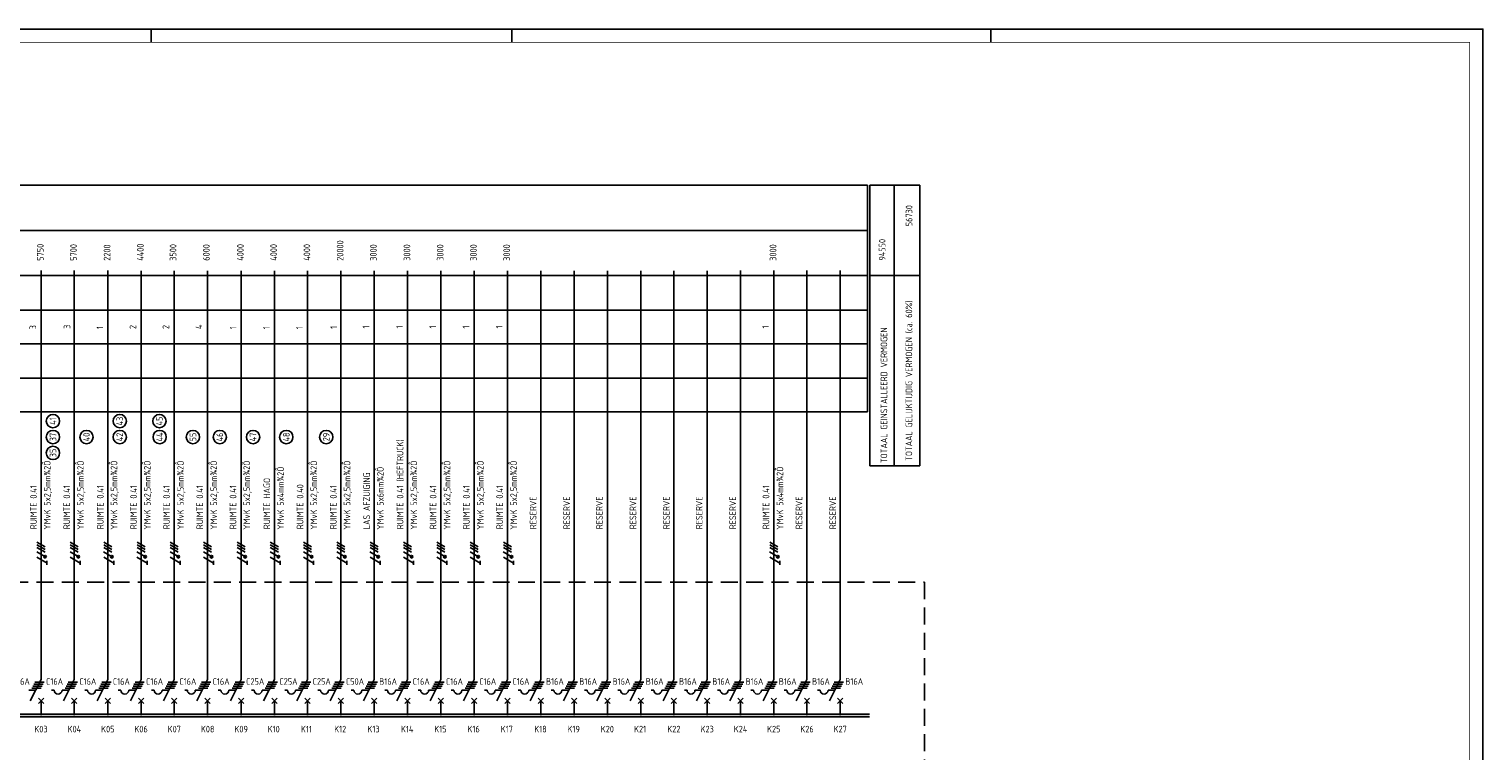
# Model space of a CAD drawing. Header units: millimetres. Extents: x 0 to 841, y 0 to 594.
# Tile 3 of 3: x 295 to 841, y 322 to 594. Entities that reach past the tile are written whole.
import ezdxf
from ezdxf.enums import TextEntityAlignment as Align

# ---------------------------------------------------------------- set-up
doc = ezdxf.new("R2010")
doc.units = ezdxf.units.MM
doc.linetypes.add('HIDDEN', pattern=[9.525, 6.35, -3.175])
for name, color, linetype in [('1', 7, 'CONTINUOUS'), ('40', 1, 'CONTINUOUS'), ('70', 1, 'CONTINUOUS'), ('71', 2, 'CONTINUOUS'), ('73', 4, 'CONTINUOUS'), ('EL$2B---_KADER', 4, 'CONTINUOUS'), ('LIJN018', 210, 'CONTINUOUS'), ('LIJN025', 10, 'CONTINUOUS'), ('LIJN035', 50, 'CONTINUOUS'), ('LIJN050', 90, 'CONTINUOUS'), ('TEKST25', 10, 'CONTINUOUS'), ('TEKST35', 50, 'CONTINUOUS'), ('TEKST50', 90, 'CONTINUOUS')]:
    doc.layers.add(name, color=color, linetype=linetype)
doc.styles.add('5_0', font='iso.shx')
doc.styles.add('ISO', font='ISO.SHX')
doc.styles.add('NEN', font='iso.shx')
doc.styles.add('ROMAND', font='romand')

# ---------------------------------------------------------------- blocks, each defined once
blk = doc.blocks.new('A1')
at = {"layer": 'LIJN025'}
for p, q in [((340.5, 589), (340.5, 594)), ((476, 589), (476, 594)), ((656, 589), (656, 594))]:
    blk.add_line(p, q, dxfattribs=at)
blk.add_lwpolyline([(0, 0), (0, 594), (841, 594), (841, 0)], close=True, dxfattribs=at)
at = {"layer": 'LIJN050', "const_width": 0.2}
blk.add_lwpolyline([(836, 5), (836, 589), (25, 589), (25, 5)], close=True, dxfattribs=at)
at = {"layer": 'TEKST25', "style": 'ROMAND', "width": 2.899115}
blk.add_attdef('STATUS', text='', height=2.5, dxfattribs=at).set_placement((795, 71.5), (834, 71.5), align=Align.FIT)
at = {"layer": 'TEKST25', "style": 'ISO'}
for tag, p in [('E', (796.25, 66)), ('NAAM-E', (807.75, 66)), ('DATUM-E', (826, 66)), ('D', (796.25, 61)), ('NAAM-D', (807.75, 61)), ('DATUM-D', (826, 61)), ('C', (796.25, 56)), ('NAAM-C', (807.75, 56)), ('DATUM-C', (826, 56)), ('B', (796.25, 51)), ('NAAM-B', (807.75, 51)), ('DATUM-B', (826, 51)), ('A', (796.25, 46)), ('NAAM-A', (807.75, 46)), ('DATUM-A', (826, 46))]:
    blk.add_attdef(tag, text='', height=2.5, dxfattribs=at).set_placement(p, align=Align.CENTER)
for tag, p in [('DATUM', (673.75, 36.25)), ('SCHAAL', (709, 36.25)), ('GETEKEND', (739.25, 36.25)), ('GECONTOL.', (774, 36.25)), ('FORMAAT', (804.25, 28.25))]:
    blk.add_attdef(tag, p, '', height=2.5, dxfattribs=at)
at = {"layer": 'TEKST35', "style": 'ISO'}
for tag, p in [('PROJECT', (675.5, 72.5)), ('PLAATS', (675.5, 63.5)), ('INSTALLATIE-REGEL1', (675.5, 52.5)), ('INSTALLATIE-REGEL2', (675.5, 43.5))]:
    blk.add_attdef(tag, p, '', height=4, dxfattribs=at)
blk.add_attdef('PROJ.NR.', text='', height=4, dxfattribs=at).set_placement((822, 23), align=Align.CENTER)
at = {"layer": 'TEKST50', "style": 'ISO'}
blk.add_attdef('FILE-NAAM', text='', height=5, dxfattribs=at).set_placement((814.5, 7.5), align=Align.CENTER)
blk = doc.blocks.new('TTOTVERM')
at = {"layer": '40', "style": 'NEN'}
for s, p in [('TOTAAL GELIJKTIJDIG VERMOGEN (ca. 60%)', (15.91, -76.18)), ('TOTAAL GEINSTALLEERD VERMOGEN', (6.52, -81.68))]:
    blk.add_text(s, height=2.5, rotation=90, dxfattribs=at).set_placement(p, align=Align.CENTER)

msp = doc.modelspace()

# ---------------------------------------------------------------- linework, layer by layer
at = {"layer": '1', "color": 1}
for p, q in [((300.56, 399.27), (297.53, 401.02)), ((300.56, 398.27), (297.53, 400.02)), ((300.56, 397.27), (297.53, 399.02)), ((313.06, 399.27), (310.03, 401.02)), ((313.06, 398.27), (310.03, 400.02)), ((313.06, 397.27), (310.03, 399.02)), ((325.66, 399.27), (322.63, 401.02)), ((325.66, 398.27), (322.63, 400.02)), ((325.66, 397.27), (322.63, 399.02)), ((338.16, 399.27), (335.13, 401.02)), ((338.16, 398.27), (335.13, 400.02)), ((338.16, 397.27), (335.13, 399.02)), ((350.66, 399.27), (347.63, 401.02)), ((350.66, 398.27), (347.63, 400.02)), ((350.66, 397.27), (347.63, 399.02)), ((363.16, 399.27), (360.13, 401.02)), ((363.16, 398.27), (360.13, 400.02)), ((363.16, 397.27), (360.13, 399.02)), ((375.76, 399.27), (372.73, 401.02)), ((375.76, 398.27), (372.73, 400.02)), ((375.76, 397.27), (372.73, 399.02)), ((388.26, 399.27), (385.23, 401.02)), ((388.26, 398.27), (385.23, 400.02)), ((388.26, 397.27), (385.23, 399.02)), ((400.76, 399.27), (397.73, 401.02)), ((400.76, 398.27), (397.73, 400.02)), ((400.76, 397.27), (397.73, 399.02)), ((413.26, 399.27), (410.23, 401.02)), ((413.26, 398.27), (410.23, 400.02)), ((413.26, 397.27), (410.23, 399.02)), ((425.76, 399.27), (422.73, 401.02)), ((425.76, 398.27), (422.73, 400.02)), ((425.76, 397.27), (422.73, 399.02)), ((438.36, 399.27), (435.33, 401.02)), ((438.36, 398.27), (435.33, 400.02)), ((438.36, 397.27), (435.33, 399.02)), ((450.86, 399.27), (447.83, 401.02)), ((450.86, 398.27), (447.83, 400.02)), ((450.86, 397.27), (447.83, 399.02)), ((463.36, 399.27), (460.33, 401.02)), ((463.36, 398.27), (460.33, 400.02)), ((463.36, 397.27), (460.33, 399.02)), ((475.86, 399.27), (472.83, 401.02)), ((475.86, 398.27), (472.83, 400.02)), ((475.86, 397.27), (472.83, 399.02)), ((575.96, 399.27), (572.93, 401.02)), ((575.96, 398.27), (572.93, 400.02)), ((575.96, 397.27), (572.93, 399.02)), ((300.48, 395.55), (297.5, 397.28)), ((301.31, 393.11), (297.52, 395.3)), ((312.98, 395.55), (310, 397.28)), ((313.81, 393.11), (310.02, 395.3)), ((325.58, 395.55), (322.6, 397.28)), ((326.41, 393.11), (322.62, 395.3)), ((338.08, 395.55), (335.1, 397.28)), ((338.91, 393.11), (335.12, 395.3)), ((350.58, 395.55), (347.6, 397.28)), ((351.41, 393.11), (347.62, 395.3)), ((363.08, 395.55), (360.1, 397.28)), ((363.91, 393.11), (360.12, 395.3)), ((375.68, 395.55), (372.7, 397.28)), ((376.51, 393.11), (372.72, 395.3)), ((388.18, 395.55), (385.2, 397.28)), ((389.01, 393.11), (385.22, 395.3)), ((400.68, 395.55), (397.7, 397.28)), ((401.51, 393.11), (397.72, 395.3)), ((413.18, 395.55), (410.2, 397.28)), ((414.01, 393.11), (410.22, 395.3)), ((425.68, 395.55), (422.7, 397.28)), ((426.51, 393.11), (422.72, 395.3)), ((438.28, 395.55), (435.3, 397.28)), ((439.11, 393.11), (435.32, 395.3)), ((450.78, 395.55), (447.8, 397.28)), ((451.61, 393.11), (447.82, 395.3)), ((463.28, 395.55), (460.3, 397.28)), ((464.11, 393.11), (460.32, 395.3)), ((475.78, 395.55), (472.8, 397.28)), ((476.61, 393.11), (472.82, 395.3)), ((575.88, 395.55), (572.9, 397.28)), ((576.71, 393.11), (572.92, 395.3))]:
    msp.add_line(p, q, dxfattribs=at)
at = {"layer": '1', "color": 2}
for p, q in [((294.45, 345.31), (297.03, 345.31)), ((295.03, 341.31), (299.05, 349.35)), ((302.95, 345.31), (303.95, 345.31)), ((306.95, 345.31), (309.53, 345.31)), ((307.53, 341.31), (311.55, 349.35)), ((315.55, 345.31), (316.55, 345.31)), ((319.55, 345.31), (322.13, 345.31)), ((320.13, 341.31), (324.15, 349.35)), ((328.05, 345.31), (329.05, 345.31)), ((332.05, 345.31), (334.63, 345.31)), ((332.63, 341.31), (336.65, 349.35)), ((340.55, 345.31), (341.55, 345.31)), ((344.55, 345.31), (347.13, 345.31)), ((345.13, 341.31), (349.15, 349.35)), ((353.05, 345.31), (354.05, 345.31)), ((357.05, 345.31), (359.63, 345.31)), ((357.63, 341.31), (361.65, 349.35)), ((365.65, 345.31), (366.65, 345.31)), ((369.65, 345.31), (372.23, 345.31)), ((370.23, 341.31), (374.25, 349.35)), ((378.15, 345.31), (379.15, 345.31)), ((382.15, 345.31), (384.73, 345.31)), ((382.73, 341.31), (386.75, 349.35)), ((390.65, 345.31), (391.65, 345.31)), ((394.65, 345.31), (397.23, 345.31)), ((395.23, 341.31), (399.25, 349.35)), ((403.15, 345.31), (404.15, 345.31)), ((407.15, 345.31), (409.73, 345.31)), ((407.73, 341.31), (411.75, 349.35)), ((415.65, 345.31), (416.65, 345.31)), ((419.65, 345.31), (422.23, 345.31)), ((420.23, 341.31), (424.25, 349.35)), ((428.25, 345.31), (429.25, 345.31)), ((432.25, 345.31), (434.83, 345.31)), ((432.83, 341.31), (436.85, 349.35)), ((440.75, 345.31), (441.75, 345.31)), ((444.75, 345.31), (447.33, 345.31)), ((445.33, 341.31), (449.35, 349.35)), ((453.25, 345.31), (454.25, 345.31)), ((457.25, 345.31), (459.83, 345.31)), ((457.83, 341.31), (461.85, 349.35)), ((465.75, 345.31), (466.75, 345.31)), ((469.75, 345.31), (472.33, 345.31)), ((470.33, 341.31), (474.35, 349.35)), ((478.35, 345.31), (479.35, 345.31)), ((482.35, 345.31), (484.93, 345.31)), ((482.93, 341.31), (486.95, 349.35)), ((490.85, 345.31), (491.85, 345.31)), ((494.85, 345.31), (497.43, 345.31)), ((495.43, 341.31), (499.45, 349.35)), ((503.35, 345.31), (504.35, 345.31)), ((507.35, 345.31), (509.93, 345.31)), ((507.93, 341.31), (511.95, 349.35)), ((515.85, 345.31), (516.85, 345.31)), ((519.85, 345.31), (522.43, 345.31)), ((520.43, 341.31), (524.45, 349.35)), ((528.35, 345.31), (529.35, 345.31)), ((532.35, 345.31), (534.93, 345.31)), ((532.93, 341.31), (536.95, 349.35)), ((540.85, 345.31), (541.85, 345.31)), ((544.85, 345.31), (547.43, 345.31)), ((545.43, 341.31), (549.45, 349.35)), ((553.35, 345.31), (554.35, 345.31)), ((557.35, 345.31), (559.93, 345.31)), ((557.93, 341.31), (561.95, 349.35)), ((565.85, 345.31), (566.85, 345.31)), ((569.85, 345.31), (572.43, 345.31)), ((570.43, 341.31), (574.45, 349.35)), ((578.35, 345.31), (579.35, 345.31)), ((582.35, 345.31), (584.93, 345.31)), ((582.93, 341.31), (586.95, 349.35)), ((590.85, 345.31), (591.85, 345.31)), ((594.85, 345.31), (597.43, 345.31)), ((595.43, 341.31), (599.45, 349.35))]:
    msp.add_line(p, q, dxfattribs=at)
at = {"layer": '1', "color": 1}
for centre in [(300.56, 395.52), (313.06, 395.52), (325.66, 395.52), (338.16, 395.52), (350.66, 395.52), (363.16, 395.52), (375.76, 395.52), (388.26, 395.52), (400.76, 395.52), (413.26, 395.52), (425.76, 395.52), (438.36, 395.52), (450.86, 395.52), (463.36, 395.52), (475.86, 395.52), (575.96, 395.52)]:
    msp.add_circle(centre, 0.5, dxfattribs=at)
at = {"layer": '1', "color": 2}
for centre in [(305.45, 345.31), (318.05, 345.31), (330.55, 345.31), (343.05, 345.31), (355.55, 345.31), (368.15, 345.31), (380.65, 345.31), (393.15, 345.31), (405.65, 345.31), (418.15, 345.31), (430.75, 345.31), (443.25, 345.31), (455.75, 345.31), (468.25, 345.31), (480.85, 345.31), (493.35, 345.31), (505.85, 345.31), (518.35, 345.31), (530.85, 345.31), (543.35, 345.31), (555.85, 345.31), (568.35, 345.31), (580.85, 345.31), (593.35, 345.31)]:
    msp.add_arc(centre, 1.5, 180, 0, dxfattribs=at)
at = {"layer": '40'}
for centre in [(303.55, 446.53), (328.65, 446.53), (343.55, 446.53), (303.55, 440.53), (316.15, 440.53), (328.65, 440.53), (343.65, 440.53), (356.15, 440.53), (366.25, 440.53), (378.75, 440.53), (391.25, 440.53), (406.25, 440.53), (303.55, 434.53)]:
    msp.add_circle(centre, 2.5, dxfattribs=at)
at = {"layer": '70'}
for p, q in [((301.3, 392.4), (301.3, 393.95)), ((313.8, 392.4), (313.8, 393.95)), ((326.4, 392.4), (326.4, 393.95)), ((338.9, 392.4), (338.9, 393.95)), ((351.4, 392.4), (351.4, 393.95)), ((363.9, 392.4), (363.9, 393.95)), ((376.5, 392.4), (376.5, 393.95)), ((389, 392.4), (389, 393.95)), ((401.5, 392.4), (401.5, 393.95)), ((414, 392.4), (414, 393.95)), ((426.5, 392.4), (426.5, 393.95)), ((439.1, 392.4), (439.1, 393.95)), ((451.6, 392.4), (451.6, 393.95)), ((464.1, 392.4), (464.1, 393.95)), ((476.6, 392.4), (476.6, 393.95)), ((576.7, 392.4), (576.7, 393.95)), ((295.65, 346.06), (299.15, 346.06)), ((296.03, 346.81), (299.53, 346.81)), ((296.4, 347.56), (299.9, 347.56)), ((296.78, 348.31), (300.28, 348.31)), ((308.15, 346.06), (311.65, 346.06)), ((308.53, 346.81), (312.03, 346.81)), ((308.9, 347.56), (312.4, 347.56)), ((309.28, 348.31), (312.78, 348.31)), ((320.75, 346.06), (324.25, 346.06)), ((321.13, 346.81), (324.63, 346.81)), ((321.5, 347.56), (325, 347.56)), ((321.88, 348.31), (325.38, 348.31)), ((333.25, 346.06), (336.75, 346.06)), ((333.63, 346.81), (337.13, 346.81)), ((334, 347.56), (337.5, 347.56)), ((334.38, 348.31), (337.88, 348.31)), ((345.75, 346.06), (349.25, 346.06)), ((346.13, 346.81), (349.63, 346.81)), ((346.5, 347.56), (350, 347.56)), ((346.88, 348.31), (350.38, 348.31)), ((358.25, 346.06), (361.75, 346.06)), ((358.63, 346.81), (362.13, 346.81)), ((359, 347.56), (362.5, 347.56)), ((359.38, 348.31), (362.88, 348.31)), ((370.85, 346.06), (374.35, 346.06)), ((371.23, 346.81), (374.73, 346.81)), ((371.6, 347.56), (375.1, 347.56)), ((371.98, 348.31), (375.48, 348.31)), ((383.35, 346.06), (386.85, 346.06)), ((383.73, 346.81), (387.23, 346.81)), ((384.1, 347.56), (387.6, 347.56)), ((384.48, 348.31), (387.98, 348.31)), ((395.85, 346.06), (399.35, 346.06)), ((396.23, 346.81), (399.73, 346.81)), ((396.6, 347.56), (400.1, 347.56)), ((396.98, 348.31), (400.48, 348.31)), ((408.35, 346.06), (411.85, 346.06)), ((408.73, 346.81), (412.23, 346.81)), ((409.1, 347.56), (412.6, 347.56)), ((409.48, 348.31), (412.98, 348.31)), ((420.85, 346.06), (424.35, 346.06)), ((421.23, 346.81), (424.73, 346.81)), ((421.6, 347.56), (425.1, 347.56)), ((421.98, 348.31), (425.48, 348.31)), ((433.45, 346.06), (436.95, 346.06)), ((433.83, 346.81), (437.33, 346.81)), ((434.2, 347.56), (437.7, 347.56)), ((434.58, 348.31), (438.08, 348.31)), ((445.95, 346.06), (449.45, 346.06)), ((446.33, 346.81), (449.83, 346.81)), ((446.7, 347.56), (450.2, 347.56)), ((447.08, 348.31), (450.58, 348.31)), ((458.45, 346.06), (461.95, 346.06)), ((458.83, 346.81), (462.33, 346.81)), ((459.2, 347.56), (462.7, 347.56)), ((459.58, 348.31), (463.08, 348.31)), ((470.95, 346.06), (474.45, 346.06)), ((471.33, 346.81), (474.83, 346.81)), ((471.7, 347.56), (475.2, 347.56)), ((472.08, 348.31), (475.58, 348.31)), ((483.55, 346.06), (487.05, 346.06)), ((483.93, 346.81), (487.43, 346.81)), ((484.3, 347.56), (487.8, 347.56)), ((484.68, 348.31), (488.18, 348.31)), ((496.05, 346.06), (499.55, 346.06)), ((496.43, 346.81), (499.93, 346.81)), ((496.8, 347.56), (500.3, 347.56)), ((497.18, 348.31), (500.68, 348.31)), ((508.55, 346.06), (512.05, 346.06)), ((508.93, 346.81), (512.43, 346.81)), ((509.3, 347.56), (512.8, 347.56)), ((509.68, 348.31), (513.18, 348.31)), ((521.05, 346.06), (524.55, 346.06)), ((521.43, 346.81), (524.93, 346.81)), ((521.8, 347.56), (525.3, 347.56)), ((522.18, 348.31), (525.68, 348.31)), ((533.55, 346.06), (537.05, 346.06)), ((533.93, 346.81), (537.43, 346.81)), ((534.3, 347.56), (537.8, 347.56)), ((534.68, 348.31), (538.18, 348.31)), ((546.05, 346.06), (549.55, 346.06)), ((546.43, 346.81), (549.93, 346.81)), ((546.8, 347.56), (550.3, 347.56)), ((547.18, 348.31), (550.68, 348.31)), ((558.55, 346.06), (562.05, 346.06)), ((558.93, 346.81), (562.43, 346.81)), ((559.3, 347.56), (562.8, 347.56)), ((559.68, 348.31), (563.18, 348.31)), ((571.05, 346.06), (574.55, 346.06)), ((571.43, 346.81), (574.93, 346.81)), ((571.8, 347.56), (575.3, 347.56)), ((572.18, 348.31), (575.68, 348.31)), ((583.55, 346.06), (587.05, 346.06)), ((583.93, 346.81), (587.43, 346.81)), ((584.3, 347.56), (587.8, 347.56)), ((584.68, 348.31), (588.18, 348.31)), ((596.05, 346.06), (599.55, 346.06)), ((596.43, 346.81), (599.93, 346.81)), ((596.8, 347.56), (600.3, 347.56)), ((597.18, 348.31), (600.68, 348.31))]:
    msp.add_line(p, q, dxfattribs=at)
at = {"layer": '70', "const_width": 0.5}
for points in [[(300.56, 395.77, 1), (300.56, 395.27, 1)], [(313.06, 395.77, 1), (313.06, 395.27, 1)], [(325.66, 395.77, 1), (325.66, 395.27, 1)], [(338.16, 395.77, 1), (338.16, 395.27, 1)], [(350.66, 395.77, 1), (350.66, 395.27, 1)], [(363.16, 395.77, 1), (363.16, 395.27, 1)], [(375.76, 395.77, 1), (375.76, 395.27, 1)], [(388.26, 395.77, 1), (388.26, 395.27, 1)], [(400.76, 395.77, 1), (400.76, 395.27, 1)], [(413.26, 395.77, 1), (413.26, 395.27, 1)], [(425.76, 395.77, 1), (425.76, 395.27, 1)], [(438.36, 395.77, 1), (438.36, 395.27, 1)], [(450.86, 395.77, 1), (450.86, 395.27, 1)], [(463.36, 395.77, 1), (463.36, 395.27, 1)], [(475.86, 395.77, 1), (475.86, 395.27, 1)], [(575.96, 395.77, 1), (575.96, 395.27, 1)]]:
    msp.add_lwpolyline(points, format="xyb", close=True, dxfattribs=at)
at = {"layer": '71'}
for p, q in [((298.05, 340.31), (300.05, 342.31)), ((300.05, 340.31), (298.05, 342.31)), ((310.55, 340.31), (312.55, 342.31)), ((312.55, 340.31), (310.55, 342.31)), ((323.15, 340.31), (325.15, 342.31)), ((325.15, 340.31), (323.15, 342.31)), ((335.65, 340.31), (337.65, 342.31)), ((337.65, 340.31), (335.65, 342.31)), ((348.15, 340.31), (350.15, 342.31)), ((350.15, 340.31), (348.15, 342.31)), ((360.65, 340.31), (362.65, 342.31)), ((362.65, 340.31), (360.65, 342.31)), ((373.25, 340.31), (375.25, 342.31)), ((375.25, 340.31), (373.25, 342.31)), ((385.75, 340.31), (387.75, 342.31)), ((387.75, 340.31), (385.75, 342.31)), ((398.25, 340.31), (400.25, 342.31)), ((400.25, 340.31), (398.25, 342.31)), ((410.75, 340.31), (412.75, 342.31)), ((412.75, 340.31), (410.75, 342.31)), ((423.25, 340.31), (425.25, 342.31)), ((425.25, 340.31), (423.25, 342.31)), ((435.85, 340.31), (437.85, 342.31)), ((437.85, 340.31), (435.85, 342.31)), ((448.35, 340.31), (450.35, 342.31)), ((450.35, 340.31), (448.35, 342.31)), ((460.85, 340.31), (462.85, 342.31)), ((462.85, 340.31), (460.85, 342.31)), ((473.35, 340.31), (475.35, 342.31)), ((475.35, 340.31), (473.35, 342.31)), ((487.95, 340.31), (485.95, 342.31)), ((485.95, 340.31), (487.95, 342.31)), ((500.45, 340.31), (498.45, 342.31)), ((498.45, 340.31), (500.45, 342.31)), ((512.95, 340.31), (510.95, 342.31)), ((510.95, 340.31), (512.95, 342.31)), ((525.45, 340.31), (523.45, 342.31)), ((523.45, 340.31), (525.45, 342.31)), ((535.95, 340.31), (537.95, 342.31)), ((537.95, 340.31), (535.95, 342.31)), ((550.45, 340.31), (548.45, 342.31)), ((548.45, 340.31), (550.45, 342.31)), ((562.95, 340.31), (560.95, 342.31)), ((560.95, 340.31), (562.95, 342.31)), ((573.45, 340.31), (575.45, 342.31)), ((575.45, 340.31), (573.45, 342.31)), ((585.95, 340.31), (587.95, 342.31)), ((587.95, 340.31), (585.95, 342.31)), ((600.45, 340.31), (598.45, 342.31)), ((598.45, 340.31), (600.45, 342.31))]:
    msp.add_line(p, q, dxfattribs=at)
at = {"layer": '73'}
for p, q in [((109.62, 336.33), (610.38, 336.33)), ((109.62, 335.33), (610.38, 335.33))]:
    msp.add_line(p, q, dxfattribs=at)
msp.add_solid([(610.38, 335.33), (610.38, 336.33), (109.62, 335.33), (109.62, 336.33)], dxfattribs=at)
at = {"layer": 'LIJN018', "color": 9, "linetype": 'Continuous'}
for p, q in [((98.01, 535.28), (609.72, 535.28)), ((98.01, 518.28), (609.72, 518.28)), ((98.01, 501.31), (609.72, 501.31)), ((98.01, 488.31), (609.72, 488.31)), ((98.01, 475.53), (609.72, 475.53)), ((98.01, 462.73), (609.72, 462.73)), ((98.01, 450.03), (609.72, 450.03))]:
    msp.add_line(p, q, dxfattribs=at)
at = {"layer": 'LIJN018', "color": 9}
msp.add_line((609.72, 450.03), (609.72, 535.28), dxfattribs=at)
at = {"layer": 'LIJN025', "linetype": 'Continuous'}
for p, q in [((610.59, 429.69), (610.59, 535.31)), ((610.59, 535.31), (629.38, 535.31)), ((619.76, 429.86), (619.76, 535.15)), ((629.38, 429.69), (629.38, 535.31)), ((610.59, 501.31), (629.38, 501.31)), ((610.59, 429.69), (629.38, 429.69))]:
    msp.add_line(p, q, dxfattribs=at)
at = {"layer": 'LIJN025', "linetype": 'HIDDEN'}
for p, q in [((97.35, 385.9), (631.1, 385.9)), ((631.1, 385.9), (631.1, 316.5))]:
    msp.add_line(p, q, dxfattribs=at)
at = {"layer": 'LIJN035'}
for p, q in [((299.05, 349.35), (299.05, 503.2)), ((311.55, 349.35), (311.55, 503.2)), ((324.15, 349.35), (324.15, 503.2)), ((336.65, 349.35), (336.65, 503.05)), ((349.15, 349.35), (349.15, 503.05)), ((361.65, 349.35), (361.65, 503.05)), ((374.25, 349.35), (374.25, 503.05)), ((386.75, 349.35), (386.75, 503.05)), ((399.25, 349.35), (399.25, 503.05)), ((411.75, 349.35), (411.75, 503.05)), ((424.25, 349.35), (424.25, 503.05)), ((436.85, 349.35), (436.85, 503.05)), ((449.35, 349.35), (449.35, 503.05)), ((461.85, 349.35), (461.85, 503.05)), ((474.35, 349.35), (474.35, 503.05)), ((486.95, 349.35), (486.95, 503.05)), ((499.45, 349.35), (499.45, 503.05)), ((511.95, 349.35), (511.95, 503.05)), ((524.45, 349.35), (524.45, 503.05)), ((536.95, 349.35), (536.95, 503.05)), ((549.45, 349.35), (549.45, 503.05)), ((561.95, 349.35), (561.95, 503.2)), ((574.45, 349.35), (574.45, 503.2)), ((586.95, 349.35), (586.95, 503.2)), ((599.45, 349.35), (599.45, 503.2)), ((299.05, 335.9), (299.05, 341.4)), ((311.55, 335.9), (311.55, 341.4)), ((324.15, 335.9), (324.15, 341.4)), ((336.65, 335.9), (336.65, 341.4)), ((349.15, 335.9), (349.15, 341.4)), ((361.65, 335.9), (361.65, 341.4)), ((374.25, 335.9), (374.25, 341.4)), ((386.75, 335.9), (386.75, 341.4)), ((399.25, 335.9), (399.25, 341.4)), ((411.75, 335.9), (411.75, 341.4)), ((424.25, 335.9), (424.25, 341.4)), ((436.85, 335.9), (436.85, 341.4)), ((449.35, 335.9), (449.35, 341.4)), ((461.85, 335.9), (461.85, 341.4)), ((474.35, 335.9), (474.35, 341.4)), ((486.95, 335.9), (486.95, 341.4)), ((499.45, 335.9), (499.45, 341.4)), ((511.95, 335.9), (511.95, 341.4)), ((524.45, 335.9), (524.45, 341.4)), ((536.95, 335.9), (536.95, 341.4)), ((549.45, 335.9), (549.45, 341.4)), ((561.95, 335.9), (561.95, 341.4)), ((574.45, 335.9), (574.45, 341.4)), ((586.95, 335.9), (586.95, 341.4)), ((599.45, 335.9), (599.45, 341.4))]:
    msp.add_line(p, q, dxfattribs=at)

# ---------------------------------------------------------------- block references
at = {"layer": 'EL$2B---_KADER'}
msp.add_blockref('A1', (0, 0), dxfattribs=at)
at = {"layer": 'LIJN025'}
msp.add_blockref('TTOTVERM', (610.58, 537.92), dxfattribs=at)

# ---------------------------------------------------------------- texts
at = {"layer": '40', "style": 'NEN'}
for s, p in [('56730', (626.57, 523.8)), ('94550', (616.45, 510.98))]:
    msp.add_text(s, height=2.5, rotation=90, dxfattribs=at).set_placement(p, align=Align.CENTER)
for s, p in [('5750', (300.03, 506.84)), ('5700', (312.53, 506.84)), ('2200', (325.13, 506.84)), ('4400', (337.63, 506.84)), ('3500', (349.93, 506.84)), ('6000', (362.43, 506.84)), ('4000', (375.23, 506.84)), ('4000', (387.73, 506.84)), ('4000', (400.23, 506.84)), ('20000', (412.73, 506.84)), ('3000', (425.23, 506.84)), ('3000', (437.83, 506.84)), ('3000', (450.33, 506.84)), ('3000', (462.83, 506.84)), ('3000', (475.33, 506.84)), ('3000', (575.43, 506.84)), ('3', (297.23, 481.04)), ('3', (310.08, 481.24)), ('1', (322.43, 481.14)), ('2', (334.83, 481.14)), ('2', (347.23, 481.14)), ('4', (359.63, 481.14)), ('1', (372.53, 481.04)), ('1', (385.03, 481.04)), ('1', (397.43, 481.04)), ('1', (410.28, 481.24)), ('1', (422.43, 481.37)), ('1', (435.03, 481.37)), ('1', (447.53, 481.37)), ('1', (460.03, 481.37)), ('1', (472.53, 481.37)), ('1', (572.63, 481.37)), ('RUIMTE 0.41 (HEFTRUCK)', (435.28, 405.84)), (' YMvK 5x2,5mm¾2Ô', (302.63, 404.24)), (' YMvK 5x2,5mm¾2Ô', (315.13, 404.24)), (' YMvK 5x2,5mm¾2Ô', (327.73, 404.24)), (' YMvK 5x2,5mm¾2Ô', (340.23, 404.24)), (' YMvK 5x2,5mm¾2Ô', (352.73, 404.24)), (' YMvK 5x2,5mm¾2Ô', (365.23, 404.24)), (' YMvK 5x2,5mm¾2Ô', (377.63, 404.24)), (' YMvK 5x4mm¾2Ô', (390.33, 404.24)), (' YMvK 5x2,5mm¾2Ô', (402.83, 404.24)), (' YMvK 5x2,5mm¾2Ô', (415.33, 404.24)), (' YMvK 5x6mm¾2Ô', (427.83, 404.24)), (' YMvK 5x2,5mm¾2Ô', (440.43, 404.24)), (' YMvK 5x2,5mm¾2Ô', (452.93, 404.24)), (' YMvK 5x2,5mm¾2Ô', (465.43, 404.24)), (' YMvK 5x2,5mm¾2Ô', (477.93, 404.24)), (' YMvK 5x4mm¾2Ô', (578.03, 404.24)), ('RUIMTE HAGO', (385.18, 405.84)), ('LAS AFZUIGING', (422.68, 405.84)), ('RUIMTE 0.41', (297.48, 405.84)), ('RUIMTE 0.41', (309.98, 405.84)), ('RUIMTE 0.41', (322.58, 405.84)), ('RUIMTE 0.41', (335.08, 405.84)), ('RUIMTE 0.41', (347.48, 405.84)), ('RUIMTE 0.41', (359.98, 405.84)), ('RUIMTE 0.41', (372.48, 405.84)), ('RUIMTE 0.40', (397.68, 405.84)), ('RUIMTE 0.41', (410.18, 405.84)), ('RUIMTE 0.41', (447.68, 405.84)), ('RUIMTE 0.41', (460.18, 405.84)), ('RUIMTE 0.41', (472.68, 405.84)), ('RUIMTE 0.41', (572.78, 405.84)), ('RESERVE', (485.28, 405.84)), ('RESERVE', (497.88, 405.84)), ('RESERVE', (510.18, 405.84)), ('RESERVE', (522.78, 405.84)), ('RESERVE', (535.38, 405.84)), ('RESERVE', (547.68, 405.84)), ('RESERVE', (560.28, 405.84)), ('RESERVE', (585.18, 405.84)), ('RESERVE', (597.88, 405.84))]:
    msp.add_text(s, height=2.5, rotation=90, dxfattribs=at).set_placement(p)
for s, p in [('41', (303.55, 446.53)), ('43', (328.65, 446.53)), ('45', (343.55, 446.53)), ('37', (303.55, 440.53)), ('40', (316.15, 440.53)), ('42', (328.65, 440.53)), ('44', (343.65, 440.53)), ('55', (356.15, 440.53)), ('46', (366.25, 440.53)), ('47', (378.75, 440.53)), ('48', (391.25, 440.53)), ('29', (406.25, 440.53)), ('35', (303.55, 434.53))]:
    msp.add_text(s, height=2.5, rotation=90, dxfattribs=at).set_placement(p, align=Align.MIDDLE_CENTER)
for s, p in [('C16A', (288.46, 347.32)), ('C16A', (300.96, 347.32)), ('C16A', (313.46, 347.32)), ('C16A', (326.06, 347.32)), ('C16A', (338.56, 347.32)), ('C16A', (351.06, 347.32)), ('C16A', (363.56, 347.32)), ('C25A', (376.16, 347.32)), ('C25A', (388.66, 347.32)), ('C25A', (401.16, 347.32)), ('C50A', (413.66, 347.32)), ('B16A', (426.16, 347.32)), ('C16A', (438.76, 347.32)), ('C16A', (451.26, 347.32)), ('C16A', (463.76, 347.32)), ('C16A', (476.26, 347.32)), ('B16A', (488.86, 347.32)), ('B16A', (501.36, 347.32)), ('B16A', (513.86, 347.32)), ('B16A', (526.36, 347.32)), ('B16A', (538.86, 347.32)), ('B16A', (551.36, 347.32)), ('B16A', (563.86, 347.32)), ('B16A', (576.36, 347.32)), ('B16A', (588.86, 347.32)), ('B16A', (601.36, 347.32))]:
    msp.add_text(s, height=2.5, dxfattribs=at).set_placement(p)
at = {"layer": 'TEKST25', "style": '5_0'}
for s, p in [('K03', (296.55, 329.4)), ('K04', (309.05, 329.4)), ('K05', (321.65, 329.4)), ('K06', (334.15, 329.4)), ('K07', (346.65, 329.4)), ('K08', (359.15, 329.4)), ('K09', (371.75, 329.4)), ('K10', (384.25, 329.4)), ('K11', (396.75, 329.4)), ('K12', (409.25, 329.4)), ('K13', (421.75, 329.4)), ('K14', (434.35, 329.4)), ('K15', (446.85, 329.4)), ('K16', (459.35, 329.4)), ('K17', (471.85, 329.4)), ('K18', (484.45, 329.4)), ('K19', (496.95, 329.4)), ('K20', (509.45, 329.4)), ('K21', (521.95, 329.4)), ('K22', (534.45, 329.4)), ('K23', (546.95, 329.4)), ('K24', (559.45, 329.4)), ('K25', (571.95, 329.4)), ('K26', (584.45, 329.4)), ('K27', (596.95, 329.4))]:
    msp.add_text(s, height=2.5, dxfattribs=at).set_placement(p)

doc.saveas('drawing.dxf')
